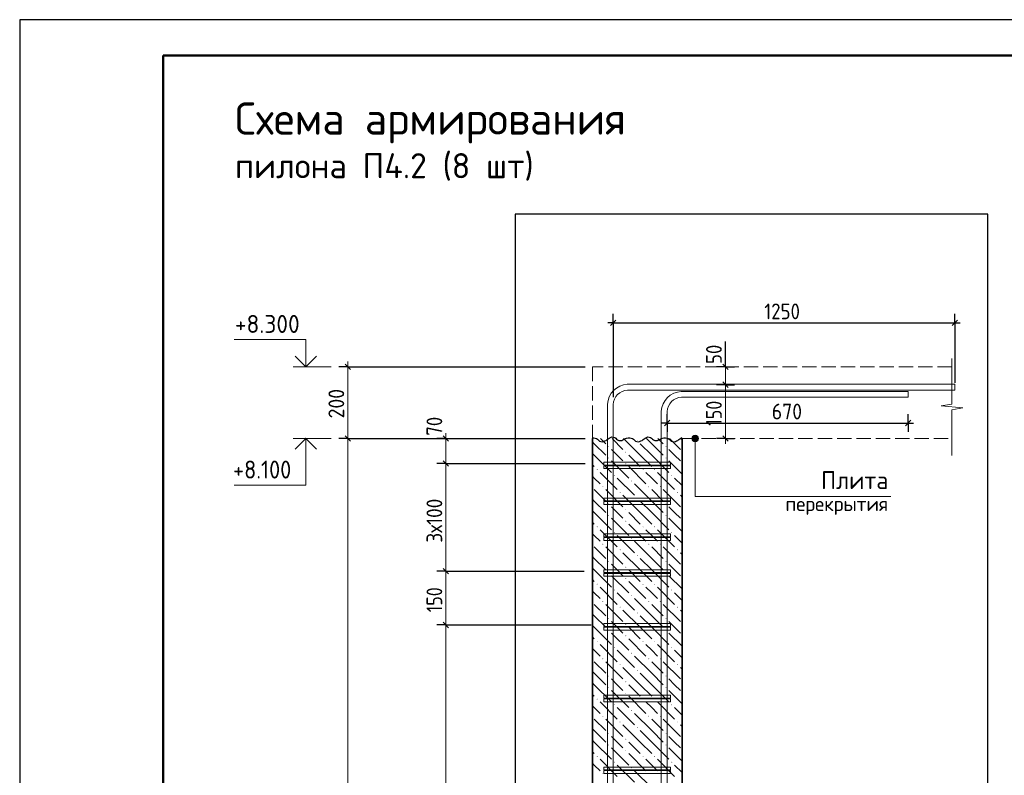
# Model space of a CAD drawing. Header units: millimetres. Extents: x 0 to 50400, y 0 to 35640.
# Tile 4 of 10: x 0 to 16471, y 22999 to 35640. Entities that reach past the tile are written whole.
import ezdxf

# ---------------------------------------------------------------- set-up
doc = ezdxf.new("R2010")
doc.units = ezdxf.units.MM
doc.linetypes.add('______2', pattern=[324, 240, -84])
for name, color, linetype, lineweight in [('Standard', 7, 'Continuous', 25), ('ЖБ Перекрытие верхний уровень', 7, 'Continuous', 35), ('ЖБ Пилон', 7, 'Continuous', 35), ('Заголовок чертежа', 7, 'Continuous', 25), ('Позиционная метка диаметр_ шаг', 7, 'Continuous', 13), ('Позиционная метка линия выноска', 7, 'Continuous', 13), ('Примечания', 7, 'Continuous', 13), ('Размерная линия_ общее', 7, 'Continuous', 13)]:
    doc.layers.add(name, color=color, linetype=linetype, lineweight=lineweight)
doc.layers.add('Размерная выноска', color=7, linetype='Continuous')
doc.layers.add('Стена фоновая арматура Х1', color=7, linetype='______2', true_color=0xa0a0a0)
doc.layers.add('Стена Хомут', color=7, linetype='______2', true_color=0xa0a0a0)
doc.styles.add('ISOCPEUR', font='txt')

msp = doc.modelspace()

# ---------------------------------------------------------------- hatches: boundary and pattern name
at = {"layer": 'ЖБ Пилон', "linetype": 'Continuous', "lineweight": 18, "transparency": 33554687}
for points in [[(9844, 28499), (9852, 28507), (9859, 28499), (9852, 28491)], [(10324, 28595), (10332, 28603), (10339, 28595), (10332, 28587)], [(10804, 28499), (10812, 28507), (10819, 28499), (10812, 28491)], [(10132, 28403), (10140, 28411), (10147, 28403), (10140, 28395)], [(9844, 28307), (9852, 28315), (9859, 28307), (9852, 28299)], [(10132, 28211), (10140, 28219), (10147, 28211), (10140, 28203)], [(10804, 28307), (10812, 28315), (10819, 28307), (10812, 28299)], [(9652, 28115), (9660, 28123), (9667, 28115), (9660, 28107)], [(9940, 28019), (9948, 28027), (9955, 28019), (9948, 28011)], [(10420, 28115), (10428, 28123), (10435, 28115), (10428, 28107)], [(10612, 28115), (10620, 28123), (10627, 28115), (10620, 28107)], [(10900, 28019), (10908, 28027), (10915, 28019), (10908, 28011)], [(10228, 27923), (10236, 27931), (10243, 27923), (10236, 27915)], [(9748, 27827), (9756, 27835), (9763, 27827), (9756, 27819)], [(10036, 27731), (10044, 27739), (10051, 27731), (10044, 27723)], [(10516, 27827), (10524, 27835), (10531, 27827), (10524, 27819)], [(10708, 27827), (10716, 27835), (10723, 27827), (10716, 27819)], [(10996, 27731), (11004, 27739), (11011, 27731), (11004, 27723)], [(9844, 27539), (9852, 27547), (9859, 27539), (9852, 27531)], [(10324, 27635), (10332, 27643), (10339, 27635), (10332, 27627)], [(10804, 27539), (10812, 27547), (10819, 27539), (10812, 27531)], [(9844, 27347), (9852, 27355), (9859, 27347), (9852, 27339)], [(10132, 27443), (10140, 27451), (10147, 27443), (10140, 27435)], [(10804, 27347), (10812, 27355), (10819, 27347), (10812, 27339)], [(10132, 27251), (10140, 27259), (10147, 27251), (10140, 27243)], [(9652, 27155), (9660, 27163), (9667, 27155), (9660, 27147)], [(9940, 27059), (9948, 27067), (9955, 27059), (9948, 27051)], [(10420, 27155), (10428, 27163), (10435, 27155), (10428, 27147)], [(10612, 27155), (10620, 27163), (10627, 27155), (10620, 27147)], [(10900, 27059), (10908, 27067), (10915, 27059), (10908, 27051)], [(9748, 26867), (9756, 26875), (9763, 26867), (9756, 26859)], [(10228, 26963), (10236, 26971), (10243, 26963), (10236, 26955)], [(10516, 26867), (10524, 26875), (10531, 26867), (10524, 26859)], [(10708, 26867), (10716, 26875), (10723, 26867), (10716, 26859)], [(10036, 26771), (10044, 26779), (10051, 26771), (10044, 26763)], [(10324, 26675), (10332, 26683), (10339, 26675), (10332, 26667)], [(10996, 26771), (11004, 26779), (11011, 26771), (11004, 26763)], [(9844, 26579), (9852, 26587), (9859, 26579), (9852, 26571)], [(10804, 26579), (10812, 26587), (10819, 26579), (10812, 26571)], [(9844, 26387), (9852, 26395), (9859, 26387), (9852, 26379)], [(10132, 26483), (10140, 26491), (10147, 26483), (10140, 26475)], [(10804, 26387), (10812, 26395), (10819, 26387), (10812, 26379)], [(9652, 26195), (9660, 26203), (9667, 26195), (9660, 26187)], [(10132, 26291), (10140, 26299), (10147, 26291), (10140, 26283)], [(10420, 26195), (10428, 26203), (10435, 26195), (10428, 26187)], [(10612, 26195), (10620, 26203), (10627, 26195), (10620, 26187)], [(9940, 26099), (9948, 26107), (9955, 26099), (9948, 26091)], [(10900, 26099), (10908, 26107), (10915, 26099), (10908, 26091)], [(9748, 25907), (9756, 25915), (9763, 25907), (9756, 25899)], [(10228, 26003), (10236, 26011), (10243, 26003), (10236, 25995)], [(10516, 25907), (10524, 25915), (10531, 25907), (10524, 25899)], [(10708, 25907), (10716, 25915), (10723, 25907), (10716, 25899)], [(10036, 25811), (10044, 25819), (10051, 25811), (10044, 25803)], [(10324, 25715), (10332, 25723), (10339, 25715), (10332, 25707)], [(10996, 25811), (11004, 25819), (11011, 25811), (11004, 25803)], [(9844, 25619), (9852, 25627), (9859, 25619), (9852, 25611)], [(10132, 25523), (10140, 25531), (10147, 25523), (10140, 25515)], [(10804, 25619), (10812, 25627), (10819, 25619), (10812, 25611)], [(9844, 25427), (9852, 25435), (9859, 25427), (9852, 25419)], [(10804, 25427), (10812, 25435), (10819, 25427), (10812, 25419)], [(9652, 25235), (9660, 25243), (9667, 25235), (9660, 25227)], [(10132, 25331), (10140, 25339), (10147, 25331), (10140, 25323)], [(10420, 25235), (10428, 25243), (10435, 25235), (10428, 25227)], [(10612, 25235), (10620, 25243), (10627, 25235), (10620, 25227)], [(9940, 25139), (9948, 25147), (9955, 25139), (9948, 25131)], [(10228, 25043), (10236, 25051), (10243, 25043), (10236, 25035)], [(10900, 25139), (10908, 25147), (10915, 25139), (10908, 25131)], [(9748, 24947), (9756, 24955), (9763, 24947), (9756, 24939)], [(10516, 24947), (10524, 24955), (10531, 24947), (10524, 24939)], [(10708, 24947), (10716, 24955), (10723, 24947), (10716, 24939)], [(10036, 24851), (10044, 24859), (10051, 24851), (10044, 24843)], [(10324, 24755), (10332, 24763), (10339, 24755), (10332, 24747)], [(10996, 24851), (11004, 24859), (11011, 24851), (11004, 24843)], [(9844, 24659), (9852, 24667), (9859, 24659), (9852, 24651)], [(10132, 24563), (10140, 24571), (10147, 24563), (10140, 24555)], [(10804, 24659), (10812, 24667), (10819, 24659), (10812, 24651)], [(9844, 24467), (9852, 24475), (9859, 24467), (9852, 24459)], [(10132, 24371), (10140, 24379), (10147, 24371), (10140, 24363)], [(10804, 24467), (10812, 24475), (10819, 24467), (10812, 24459)], [(9652, 24275), (9660, 24283), (9667, 24275), (9660, 24267)], [(10420, 24275), (10428, 24283), (10435, 24275), (10428, 24267)], [(10612, 24275), (10620, 24283), (10627, 24275), (10620, 24267)], [(9940, 24179), (9948, 24187), (9955, 24179), (9948, 24171)], [(10228, 24083), (10236, 24091), (10243, 24083), (10236, 24075)], [(10900, 24179), (10908, 24187), (10915, 24179), (10908, 24171)], [(9748, 23987), (9756, 23995), (9763, 23987), (9756, 23979)], [(10036, 23891), (10044, 23899), (10051, 23891), (10044, 23883)], [(10516, 23987), (10524, 23995), (10531, 23987), (10524, 23979)], [(10708, 23987), (10716, 23995), (10723, 23987), (10716, 23979)], [(10996, 23891), (11004, 23899), (11011, 23891), (11004, 23883)], [(10324, 23795), (10332, 23803), (10339, 23795), (10332, 23787)], [(9844, 23699), (9852, 23707), (9859, 23699), (9852, 23691)], [(10132, 23603), (10140, 23611), (10147, 23603), (10140, 23595)], [(10804, 23699), (10812, 23707), (10819, 23699), (10812, 23691)], [(9844, 23507), (9852, 23515), (9859, 23507), (9852, 23499)], [(10132, 23411), (10140, 23419), (10147, 23411), (10140, 23403)], [(10804, 23507), (10812, 23515), (10819, 23507), (10812, 23499)], [(9652, 23315), (9660, 23323), (9667, 23315), (9660, 23307)], [(9940, 23219), (9948, 23227), (9955, 23219), (9948, 23211)], [(10420, 23315), (10428, 23323), (10435, 23315), (10428, 23307)], [(10612, 23315), (10620, 23323), (10627, 23315), (10620, 23307)], [(10900, 23219), (10908, 23227), (10915, 23219), (10908, 23211)], [(10228, 23123), (10236, 23131), (10243, 23123), (10236, 23115)], [(9748, 23027), (9756, 23035), (9763, 23027), (9756, 23019)], [(10516, 23027), (10524, 23035), (10531, 23027), (10524, 23019)], [(10708, 23027), (10716, 23035), (10723, 23027), (10716, 23019)]]:
    msp.add_hatch(color=7, dxfattribs=at).paths.add_polyline_path(points, flags=16)
at = {"layer": 'Позиционная метка линия выноска', "linetype": 'Continuous', "lineweight": 13, "transparency": 33554687}
for points in [[(11346, 28661), (11253, 28661), (11246, 28634)], [(11346, 28661), (11246, 28634), (11353, 28634)], [(11326, 28680), (11272, 28680), (11253, 28661)], [(11326, 28680), (11253, 28661), (11346, 28661)], [(11272, 28680), (11326, 28680), (11299, 28688)], [(11353, 28634), (11246, 28634), (11253, 28607)], [(11353, 28634), (11253, 28607), (11346, 28607)], [(11346, 28607), (11253, 28607), (11272, 28587)], [(11346, 28607), (11272, 28587), (11326, 28587)], [(11326, 28587), (11272, 28587), (11299, 28580)]]:
    msp.add_hatch(color=7, dxfattribs=at).paths.add_polyline_path(points)

# ---------------------------------------------------------------- linework, layer by layer
at = {"layer": 'Standard', "color": 7, "linetype": 'Continuous', "lineweight": 25, "transparency": 33554687}
for p, q in [((2400, 35040), (2400, 1270)), ((9884, 30523), (9974, 30613)), ((15598, 30523), (15688, 30613)), ((10784, 28848), (10874, 28938)), ((14816, 28848), (14906, 28938))]:
    msp.add_line(p, q, dxfattribs=at)
at = {"layer": 'Standard', "color": 7, "linetype": 'Continuous', "lineweight": -3, "transparency": 33554687}
for p, q in [((9929, 30568), (9929, 30718)), ((15643, 30568), (15643, 30718)), ((9929, 30568), (9839, 30568)), ((9929, 30568), (9929, 30418)), ((9929, 30568), (9929, 29324)), ((9929, 30568), (15643, 30568)), ((15643, 30568), (15643, 30418)), ((15643, 30568), (15643, 29564)), ((15643, 30568), (15733, 30568)), ((10829, 28893), (10829, 29043)), ((14861, 28893), (14861, 29043)), ((10829, 28893), (10739, 28893)), ((10829, 28893), (10829, 28743)), ((10829, 28893), (10829, 28893)), ((10829, 28893), (14861, 28893)), ((14861, 28893), (14861, 28743)), ((14861, 28893), (14861, 28893)), ((14861, 28893), (14951, 28893))]:
    msp.add_line(p, q, dxfattribs=at)
at = {"layer": 'Standard', "color": 7, "linetype": 'Continuous', "lineweight": 13, "transparency": 33554687}
for p, q in [((5212, 29834), (4576, 29834)), ((5212, 28634), (4576, 28634))]:
    msp.add_line(p, q, dxfattribs=at)
at = {"layer": 'Standard', "color": 7, "linetype": 'Continuous', "lineweight": 25, "transparency": 33554687}
msp.add_lwpolyline([(0, 0), (50400, 0), (50400, 35640), (0, 35640), (0, 0)], close=True, dxfattribs=at)
at = {"layer": 'Standard', "color": 7, "linetype": 'Continuous', "lineweight": 13, "transparency": 33554687}
for points in [[(50400, 35640), (0, 35640), (0, 0), (50400, 0), (50400, 35640)], [(50400, 35640), (0, 35640), (0, 0), (50400, 0), (50400, 35640)], [(4785, 29834), (4785, 30290), (3585, 30290)], [(4785, 28634), (4785, 27854), (3585, 27854)]]:
    msp.add_lwpolyline(points, dxfattribs=at)
at = {"layer": 'Standard', "color": 7, "linetype": 'Continuous', "lineweight": 50, "transparency": 33554687}
msp.add_lwpolyline([(2400, 35040), (49800, 35040), (49800, 600), (2400, 600), (2400, 35040)], close=True, dxfattribs=at)
at = {"layer": 'Standard', "color": 254, "linetype": 'Continuous', "lineweight": -3, "true_color": 0xc4c4ff, "transparency": 33554687}
msp.add_lwpolyline([(8291, 2078), (16195, 2078), (16195, 32387), (8291, 32387), (8291, 2078)], dxfattribs=at)
at = {"layer": 'Standard', "color": 7, "linetype": 'Continuous', "lineweight": 35, "transparency": 33554687}
for points in [[(4963, 30012), (4785, 29834), (4607, 30012)], [(4963, 28455), (4785, 28634), (4607, 28455)]]:
    msp.add_lwpolyline(points, dxfattribs=at)
at = {"layer": 'ЖБ Перекрытие верхний уровень', "color": 7, "linetype": '______2', "lineweight": 18, "transparency": 33554687}
for p, q in [((9581, 29834), (9581, 28634)), ((15595, 29834), (9581, 29834)), ((11081, 28634), (15595, 28634))]:
    msp.add_line(p, q, dxfattribs=at)
at = {"layer": 'ЖБ Пилон', "color": 7, "linetype": 'Continuous', "lineweight": 35, "transparency": 33554687}
for p, q in [((9581, 28634), (9581, 4634)), ((11081, 4634), (11081, 28634))]:
    msp.add_line(p, q, dxfattribs=at)
at = {"layer": 'ЖБ Пилон', "color": 9, "linetype": 'Continuous', "lineweight": 18, "true_color": 0xc7c7c7, "transparency": 33554687}
for p, q in [((9612, 28547), (9581, 28577)), ((9612, 28547), (9804, 28355)), ((9717, 28634), (9804, 28547)), ((9909, 28634), (10092, 28451)), ((10380, 28355), (10101, 28634)), ((10380, 28547), (10572, 28355)), ((10572, 28547), (10485, 28634)), ((10572, 28547), (10764, 28355)), ((10677, 28634), (10764, 28547)), ((10869, 28634), (11052, 28451)), ((11081, 28613), (11061, 28634)), ((9581, 28385), (9612, 28355)), ((9612, 28355), (9900, 28067)), ((9996, 28355), (9900, 28451)), ((10092, 28259), (9996, 28355)), ((10188, 28355), (10380, 28163)), ((10380, 28355), (10572, 28163)), ((10572, 28355), (10860, 28067)), ((10956, 28355), (10860, 28451)), ((11052, 28259), (10956, 28355)), ((9581, 28193), (9612, 28163)), ((9900, 28259), (10188, 27971)), ((10860, 28259), (11081, 28037)), ((9612, 27971), (9581, 28001)), ((9708, 28067), (9996, 27779)), ((10188, 28163), (10476, 27875)), ((10572, 27971), (10476, 28067)), ((10668, 28067), (10956, 27779)), ((9708, 27875), (9612, 27971)), ((9996, 27971), (10284, 27683)), ((10572, 27587), (10284, 27875)), ((10668, 27875), (10572, 27971)), ((10956, 27971), (11081, 27845)), ((9612, 27779), (9804, 27587)), ((9804, 27779), (10092, 27491)), ((10380, 27395), (10092, 27683)), ((10572, 27779), (10764, 27587)), ((10764, 27779), (11052, 27491)), ((11081, 27653), (11052, 27683)), ((9612, 27587), (9581, 27617)), ((9612, 27587), (9804, 27395)), ((10380, 27587), (10572, 27395)), ((10572, 27587), (10764, 27395)), ((9581, 27425), (9612, 27395)), ((9612, 27395), (9900, 27107)), ((9996, 27395), (9900, 27491)), ((10092, 27299), (9996, 27395)), ((10188, 27395), (10380, 27203)), ((10380, 27395), (10572, 27203)), ((10572, 27395), (10860, 27107)), ((10956, 27395), (10860, 27491)), ((11052, 27299), (10956, 27395)), ((9581, 27233), (9612, 27203)), ((9900, 27299), (10188, 27011)), ((10188, 27203), (10476, 26915)), ((10860, 27299), (11081, 27077)), ((9612, 27011), (9581, 27041)), ((9708, 27107), (9996, 26819)), ((10572, 27011), (10476, 27107)), ((10668, 27107), (10956, 26819)), ((9708, 26915), (9612, 27011)), ((9996, 27011), (10284, 26723)), ((10572, 26627), (10284, 26915)), ((10668, 26915), (10572, 27011)), ((10956, 27011), (11081, 26885)), ((9612, 26819), (9804, 26627)), ((9804, 26819), (10092, 26531)), ((10380, 26435), (10092, 26723)), ((10572, 26819), (10764, 26627)), ((10764, 26819), (11052, 26531)), ((11081, 26693), (11052, 26723)), ((9612, 26627), (9581, 26657)), ((9612, 26627), (9804, 26435)), ((9996, 26435), (9900, 26531)), ((10380, 26627), (10572, 26435)), ((10572, 26627), (10764, 26435)), ((10956, 26435), (10860, 26531)), ((9581, 26465), (9612, 26435)), ((9612, 26435), (9900, 26147)), ((10092, 26339), (9996, 26435)), ((10188, 26435), (10380, 26243)), ((10380, 26435), (10572, 26243)), ((10572, 26435), (10860, 26147)), ((11052, 26339), (10956, 26435)), ((9581, 26273), (9612, 26243)), ((9900, 26339), (10188, 26051)), ((10188, 26243), (10476, 25955)), ((10860, 26339), (11081, 26117)), ((9612, 26051), (9581, 26081)), ((9708, 25955), (9612, 26051)), ((9708, 26147), (9996, 25859)), ((9996, 26051), (10284, 25763)), ((10572, 26051), (10476, 26147)), ((10668, 25955), (10572, 26051)), ((10668, 26147), (10956, 25859)), ((10956, 26051), (11081, 25925)), ((10572, 25667), (10284, 25955)), ((9612, 25667), (9581, 25697)), ((9612, 25859), (9804, 25667)), ((9804, 25859), (10092, 25571)), ((10380, 25475), (10092, 25763)), ((10572, 25859), (10764, 25667)), ((10764, 25859), (11052, 25571)), ((11081, 25733), (11052, 25763)), ((9612, 25667), (9804, 25475)), ((9996, 25475), (9900, 25571)), ((10380, 25667), (10572, 25475)), ((10572, 25667), (10764, 25475)), ((10956, 25475), (10860, 25571)), ((9581, 25505), (9612, 25475)), ((9612, 25475), (9900, 25187)), ((9900, 25379), (10188, 25091)), ((10092, 25379), (9996, 25475)), ((10188, 25475), (10380, 25283)), ((10380, 25475), (10572, 25283)), ((10572, 25475), (10860, 25187)), ((10860, 25379), (11081, 25157)), ((11052, 25379), (10956, 25475)), ((9581, 25313), (9612, 25283)), ((10188, 25283), (10476, 24995)), ((9612, 25091), (9581, 25121)), ((9708, 24995), (9612, 25091)), ((9708, 25187), (9996, 24899)), ((9996, 25091), (10284, 24803)), ((10572, 25091), (10476, 25187)), ((10668, 24995), (10572, 25091)), ((10668, 25187), (10956, 24899)), ((10956, 25091), (11081, 24965)), ((9612, 24899), (9804, 24707)), ((9804, 24899), (10092, 24611)), ((10572, 24707), (10284, 24995)), ((10572, 24899), (10764, 24707)), ((10764, 24899), (11052, 24611)), ((9612, 24707), (9581, 24737)), ((9612, 24707), (9804, 24515)), ((10380, 24515), (10092, 24803)), ((10380, 24707), (10572, 24515)), ((10572, 24707), (10764, 24515)), ((11081, 24773), (11052, 24803)), ((9581, 24545), (9612, 24515)), ((9996, 24515), (9900, 24611)), ((10956, 24515), (10860, 24611)), ((9612, 24515), (9900, 24227)), ((9900, 24419), (10188, 24131)), ((10092, 24419), (9996, 24515)), ((10188, 24515), (10380, 24323)), ((10380, 24515), (10572, 24323)), ((10572, 24515), (10860, 24227)), ((10860, 24419), (11081, 24197)), ((11052, 24419), (10956, 24515)), ((9581, 24353), (9612, 24323)), ((9708, 24227), (9996, 23939)), ((10188, 24323), (10476, 24035)), ((10572, 24131), (10476, 24227)), ((10668, 24227), (10956, 23939)), ((9612, 24131), (9581, 24161)), ((9708, 24035), (9612, 24131)), ((9996, 24131), (10284, 23843)), ((10668, 24035), (10572, 24131)), ((10956, 24131), (11081, 24005)), ((9612, 23939), (9804, 23747)), ((9804, 23939), (10092, 23651)), ((10572, 23747), (10284, 24035)), ((10572, 23939), (10764, 23747)), ((10764, 23939), (11052, 23651)), ((9612, 23747), (9581, 23777)), ((9612, 23747), (9804, 23555)), ((10380, 23555), (10092, 23843)), ((10380, 23747), (10572, 23555)), ((10572, 23747), (10764, 23555)), ((11081, 23813), (11052, 23843)), ((9581, 23585), (9612, 23555)), ((9612, 23555), (9900, 23267)), ((9996, 23555), (9900, 23651)), ((10092, 23459), (9996, 23555)), ((10188, 23555), (10380, 23363)), ((10380, 23555), (10572, 23363)), ((10572, 23555), (10860, 23267)), ((10956, 23555), (10860, 23651)), ((11052, 23459), (10956, 23555)), ((9581, 23393), (9612, 23363)), ((9900, 23459), (10188, 23171)), ((10860, 23459), (11081, 23237)), ((9708, 23267), (9996, 22979)), ((10188, 23363), (10476, 23075)), ((10572, 23171), (10476, 23267)), ((10668, 23267), (10956, 22979)), ((9612, 23171), (9581, 23201)), ((9708, 23075), (9612, 23171)), ((9996, 23171), (10284, 22883)), ((10572, 22787), (10284, 23075)), ((10668, 23075), (10572, 23171)), ((10956, 23171), (11081, 23045))]:
    msp.add_line(p, q, dxfattribs=at)
at = {"layer": 'Позиционная метка линия выноска', "color": 7, "linetype": 'Continuous', "lineweight": 13, "transparency": 33554687}
for p, q in [((11299, 28688), (11299, 28688)), ((11246, 28634), (11246, 28634)), ((11299, 28580), (11299, 28580)), ((11353, 28634), (11353, 28634))]:
    msp.add_line(p, q, dxfattribs=at)
msp.add_lwpolyline([(11299, 28634), (11299, 27661), (14575, 27661)], dxfattribs=at)
msp.add_circle((11299, 28634), 54, dxfattribs=at)
at = {"layer": 'Примечания', "color": 7, "linetype": 'Continuous', "lineweight": 13, "transparency": 33554687}
for p, q in [((15595, 29972), (15595, 29210)), ((15595, 29210), (15415, 29178)), ((15415, 29178), (15775, 29145)), ((15775, 29145), (15595, 29113)), ((15595, 29113), (15595, 28352)), ((15595, 28352), (15595, 28352))]:
    msp.add_line(p, q, dxfattribs=at)
at = {"layer": 'Примечания', "color": 7, "linetype": 'Continuous', "lineweight": 25, "transparency": 33554687}
for points in [[(9581, 28644), (9604, 28644), (9628, 28641), (9649, 28633), (9667, 28620), (9682, 28604), (9699, 28591), (9721, 28583), (9745, 28579), (9768, 28584), (9790, 28592), (9811, 28602), (9829, 28615), (9845, 28629), (9862, 28642), (9883, 28653), (9905, 28659), (9929, 28658), (9953, 28652), (9970, 28639), (9986, 28624), (10003, 28610), (10023, 28600), (10047, 28598), (10070, 28603), (10091, 28612), (10112, 28623), (10133, 28633), (10153, 28642), (10177, 28647), (10181, 28647)], [(10181, 28644), (10204, 28644), (10228, 28641), (10249, 28633), (10267, 28620), (10282, 28604), (10299, 28591), (10321, 28583), (10345, 28579), (10368, 28584), (10390, 28592), (10411, 28602), (10429, 28615), (10445, 28629), (10462, 28642), (10483, 28653), (10505, 28659), (10529, 28658), (10553, 28652), (10570, 28639), (10586, 28624), (10603, 28610), (10623, 28600), (10647, 28598), (10670, 28603), (10691, 28612), (10712, 28623), (10733, 28633), (10753, 28642), (10777, 28647), (10781, 28647)], [(10781, 28644), (10804, 28644), (10828, 28641), (10849, 28633), (10867, 28620), (10882, 28604), (10899, 28591), (10921, 28583), (10945, 28579), (10968, 28584), (10990, 28592), (11011, 28602), (11029, 28615), (11045, 28629), (11062, 28642), (11081, 28652)]]:
    msp.add_lwpolyline(points, dxfattribs=at)
at = {"layer": 'Размерная выноска', "color": 7, "linetype": 'Continuous', "lineweight": -3, "transparency": 33554687}
msp.add_line((11805, 29834), (11805, 30254), dxfattribs=at)
at = {"layer": 'Размерная линия_ общее', "color": 7, "linetype": 'Continuous', "lineweight": -3, "transparency": 33554687}
for p, q in [((5489, 29834), (5339, 29834)), ((5489, 29834), (5639, 29834)), ((5489, 29834), (9461, 29834)), ((11805, 29834), (11655, 29834)), ((11805, 29834), (11955, 29834)), ((11805, 29534), (11655, 29534)), ((11805, 29534), (11955, 29534)), ((5489, 28634), (5339, 28634)), ((5489, 28634), (5639, 28634)), ((5489, 28634), (9461, 28634)), ((7129, 28634), (6979, 28634)), ((7129, 28634), (7279, 28634)), ((7129, 28634), (9461, 28634)), ((11805, 28634), (11655, 28634)), ((11805, 28634), (11955, 28634)), ((7129, 28214), (6979, 28214)), ((7129, 28214), (7279, 28214)), ((7129, 28214), (9461, 28214)), ((7129, 26414), (6979, 26414)), ((7129, 26414), (7279, 26414)), ((7129, 26414), (9441, 26414)), ((7129, 25514), (6979, 25514)), ((7129, 25514), (7279, 25514)), ((7129, 25514), (9561, 25514))]:
    msp.add_line(p, q, dxfattribs=at)
at = {"layer": 'Размерная линия_ общее', "color": 7, "linetype": 'Continuous', "lineweight": 25, "transparency": 33554687}
for p, q in [((5444, 29879), (5534, 29789)), ((11850, 29789), (11760, 29879)), ((11850, 29489), (11760, 29579)), ((5444, 28679), (5534, 28589)), ((7174, 28589), (7084, 28679)), ((11850, 28589), (11760, 28679)), ((7174, 28169), (7084, 28259)), ((7174, 26369), (7084, 26459)), ((7174, 25469), (7084, 25559))]:
    msp.add_line(p, q, dxfattribs=at)
at = {"layer": 'Размерная линия_ общее', "color": 7, "linetype": 'Continuous', "lineweight": 13, "transparency": 33554687}
for p, q in [((5489, 29834), (5489, 29924)), ((11805, 29834), (11805, 29924)), ((11805, 29534), (11805, 29834)), ((7129, 28634), (7129, 28724)), ((5489, 28634), (5489, 4634)), ((7129, 28214), (7129, 28634)), ((11805, 28634), (11805, 28544)), ((7129, 26414), (7129, 28214)), ((7129, 25514), (7129, 26414)), ((7129, 12314), (7129, 25514))]:
    msp.add_line(p, q, dxfattribs=at)
for points in [[(5489, 29834), (5489, 28845), (5489, 28845), (5489, 28634)], [(11805, 28634), (11805, 28722), (11805, 28722), (11805, 29534)]]:
    msp.add_lwpolyline(points, dxfattribs=at)
at = {"layer": 'Стена фоновая арматура Х1', "color": 7, "linetype": 'Continuous', "lineweight": 18, "transparency": 33554687}
for points in [[(9833, 4634), (9833, 29210), (9842, 29270), (9863, 29333), (9895, 29391), (9935, 29438), (9982, 29478), (10040, 29510), (10102, 29531), (10163, 29540), (15643, 29540), (15643, 29444), (10169, 29444), (10124, 29437), (10079, 29422), (10037, 29399), (10003, 29370), (9974, 29336), (9951, 29294), (9936, 29249), (9929, 29204), (9929, 4634), (9833, 4634)], [(9833, 4634), (9833, 29210), (9842, 29270), (9863, 29333), (9895, 29391), (9935, 29438), (9982, 29478), (10040, 29510), (10102, 29531), (10163, 29540), (15643, 29540), (15643, 29444), (10169, 29444), (10124, 29437), (10079, 29422), (10037, 29399), (10003, 29370), (9974, 29336), (9951, 29294), (9936, 29249), (9929, 29204), (9929, 4634), (9833, 4634)], [(9833, 4634), (9833, 29210), (9842, 29270), (9863, 29333), (9895, 29391), (9935, 29438), (9982, 29478), (10040, 29510), (10102, 29531), (10163, 29540), (15643, 29540), (15643, 29444), (10169, 29444), (10124, 29437), (10079, 29422), (10037, 29399), (10003, 29370), (9974, 29336), (9951, 29294), (9936, 29249), (9929, 29204), (9929, 4634), (9833, 4634)], [(9833, 4634), (9833, 29210), (9842, 29270), (9863, 29333), (9895, 29391), (9935, 29438), (9982, 29478), (10040, 29510), (10102, 29531), (10163, 29540), (15643, 29540), (15643, 29444), (10169, 29444), (10124, 29437), (10079, 29422), (10037, 29399), (10003, 29370), (9974, 29336), (9951, 29294), (9936, 29249), (9929, 29204), (9929, 4634), (9833, 4634)], [(10733, 4634), (10733, 29090), (10742, 29150), (10763, 29213), (10795, 29271), (10835, 29318), (10882, 29358), (10940, 29390), (11002, 29411), (11063, 29420), (14861, 29420), (14861, 29324), (11069, 29324), (11024, 29317), (10979, 29302), (10937, 29279), (10903, 29250), (10874, 29216), (10851, 29174), (10836, 29129), (10829, 29084), (10829, 4634), (10733, 4634)], [(10733, 4634), (10733, 29090), (10742, 29150), (10763, 29213), (10795, 29271), (10835, 29318), (10882, 29358), (10940, 29390), (11002, 29411), (11063, 29420), (14861, 29420), (14861, 29324), (11069, 29324), (11024, 29317), (10979, 29302), (10937, 29279), (10903, 29250), (10874, 29216), (10851, 29174), (10836, 29129), (10829, 29084), (10829, 4634), (10733, 4634)], [(10733, 4634), (10733, 29090), (10742, 29150), (10763, 29213), (10795, 29271), (10835, 29318), (10882, 29358), (10940, 29390), (11002, 29411), (11063, 29420), (14861, 29420), (14861, 29324), (11069, 29324), (11024, 29317), (10979, 29302), (10937, 29279), (10903, 29250), (10874, 29216), (10851, 29174), (10836, 29129), (10829, 29084), (10829, 4634), (10733, 4634)], [(10733, 4634), (10733, 29090), (10742, 29150), (10763, 29213), (10795, 29271), (10835, 29318), (10882, 29358), (10940, 29390), (11002, 29411), (11063, 29420), (14861, 29420), (14861, 29324), (11069, 29324), (11024, 29317), (10979, 29302), (10937, 29279), (10903, 29250), (10874, 29216), (10851, 29174), (10836, 29129), (10829, 29084), (10829, 4634), (10733, 4634)]]:
    msp.add_lwpolyline(points, dxfattribs=at)
at = {"layer": 'Стена Хомут', "color": 36, "linetype": 'Continuous', "lineweight": 13, "true_color": 0x6e3c1e, "transparency": 33554687}
for points in [[(9773, 28238), (10889, 28238), (10889, 28190), (9773, 28190), (9773, 28238)], [(9773, 28178), (10889, 28178), (10889, 28130), (9773, 28130), (9773, 28178)], [(9773, 27638), (10889, 27638), (10889, 27590), (9773, 27590), (9773, 27638)], [(9773, 27578), (10889, 27578), (10889, 27530), (9773, 27530), (9773, 27578)], [(9773, 27038), (10889, 27038), (10889, 26990), (9773, 26990), (9773, 27038)], [(9773, 26978), (10889, 26978), (10889, 26930), (9773, 26930), (9773, 26978)], [(9773, 26438), (10889, 26438), (10889, 26390), (9773, 26390), (9773, 26438)], [(9773, 26378), (10889, 26378), (10889, 26330), (9773, 26330), (9773, 26378)], [(9773, 25538), (10889, 25538), (10889, 25490), (9773, 25490), (9773, 25538)], [(9773, 25478), (10889, 25478), (10889, 25430), (9773, 25430), (9773, 25478)], [(9773, 24338), (10889, 24338), (10889, 24290), (9773, 24290), (9773, 24338)], [(9773, 24278), (10889, 24278), (10889, 24230), (9773, 24230), (9773, 24278)], [(9773, 23138), (10889, 23138), (10889, 23090), (9773, 23090), (9773, 23138)], [(9773, 23078), (10889, 23078), (10889, 23030), (9773, 23030), (9773, 23078)]]:
    msp.add_lwpolyline(points, dxfattribs=at)

# ---------------------------------------------------------------- texts
at = {"layer": 'Standard', "color": 7, "linetype": 'Continuous', "lineweight": 25, "transparency": 33554687, "attachment_point": 7, "style": 'ISOCPEUR'}
for s, insert, char_height, width in [('\\W0.87;1250', (12456, 30628), 264, 800.28), ('\\W0.95;+8.300', (3600, 30400), 300, 1281.44), ('\\W0.91;670', (12581, 28953), 264, 674.39), ('\\W0.90;+8.100', (3570, 27964), 300, 1214.11)]:
    msp.add_mtext(s, dxfattribs=dict(at, insert=insert, char_height=char_height, width=width))
at = {"layer": 'Заголовок чертежа', "color": 7, "linetype": 'Continuous', "lineweight": 50, "transparency": 33554687, "attachment_point": 7, "style": 'ISOCPEUR'}
for s, insert, char_height, width in [('\\W0.98;Схема армирования', (3600, 33570), 540, 6903.3), ('\\W0.98;пилона П4.2 (8 шт)', (3600, 32946), 420, 5244.13)]:
    msp.add_mtext(s, dxfattribs=dict(at, insert=insert, char_height=char_height, width=width))
at = {"layer": 'Позиционная метка диаметр_ шаг', "color": 7, "linetype": 'Continuous', "lineweight": 25, "transparency": 33554687, "attachment_point": 7, "style": 'ISOCPEUR'}
for s, insert, char_height, width in [('\\W0.95;Плита', (13405, 27787), 300, 1311.99), ('\\W0.97;перекрытия', (12810, 27355), 240, 1867.51)]:
    msp.add_mtext(s, dxfattribs=dict(at, insert=insert, char_height=char_height, width=width))
at = {"layer": 'Размерная линия_ общее', "color": 7, "linetype": 'Continuous', "lineweight": 25, "transparency": 33554687, "char_height": 264, "attachment_point": 7, "rotation": 90, "style": 'ISOCPEUR'}
for s, insert, width in [('\\W0.87;50', (11745, 29879), 484.72), ('\\W0.91;200', (5429, 28970), 674.39), ('\\W0.83;150', (11745, 28846), 610.29), ('\\W0.87;70', (7069, 28679), 484.72), ('\\W0.89;3х100', (7069, 26891), 988.26), ('\\W0.83;150', (7069, 25726), 610.29)]:
    msp.add_mtext(s, dxfattribs=dict(at, insert=insert, width=width))

doc.saveas('drawing.dxf')
